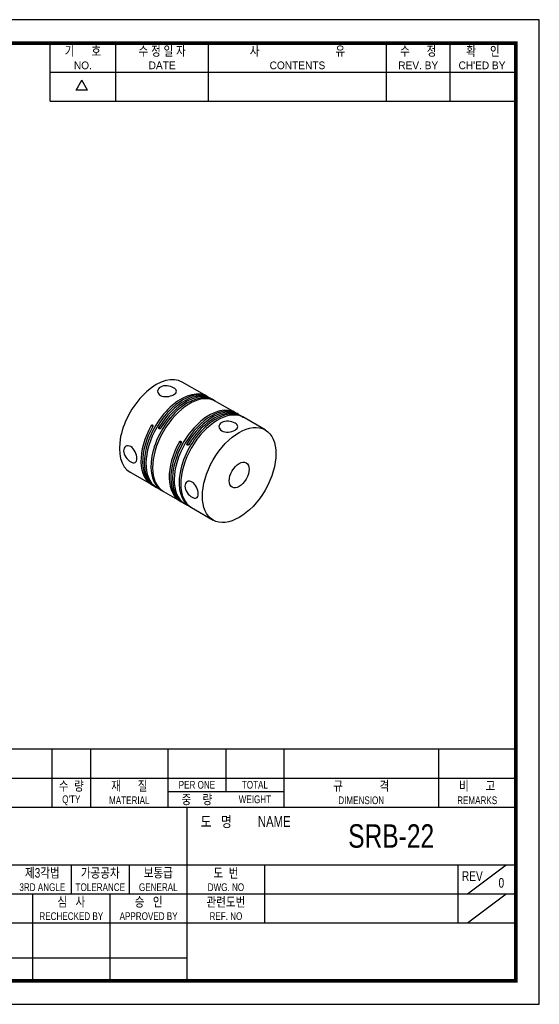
# Model space of a CAD drawing. Header units: millimetres. Extents: x 0 to 297, y 0 to 210.
# Tile 2 of 2: x 186 to 297, y 0 to 210. Entities that reach past the tile are written whole.
import ezdxf
from ezdxf.enums import TextEntityAlignment as Align

# ---------------------------------------------------------------- set-up
doc = ezdxf.new("R2010")
doc.units = ezdxf.units.MM
doc.header["$LTSCALE"] = 5
doc.layers.get('0').update_dxf_attribs({"linetype": 'CONTINUOUS'})
doc.layers.add('BM', color=2, linetype='CONTINUOUS')
doc.layers.add('D', color=7, linetype='CONTINUOUS')
doc.styles.get("Standard").update_dxf_attribs({"font": 'Gulim.ttf', "width": 0.8, "height": 3})

msp = doc.modelspace()

# ---------------------------------------------------------------- linework, layer by layer
for p, q in [((192.71392, 192.64074), (192.71392, 205)), ((206.72109, 192.64074), (206.72109, 205)), ((226.49591, 192.64074), (226.49591, 205)), ((264.39765, 192.64074), (264.39765, 205)), ((277.99284, 192.64074), (277.99284, 205)), ((192.71392, 198.82037), (291.58802, 198.82037)), ((198.25647, 194.97648), (199.49239, 197.11716)), ((200.72832, 194.97648), (199.49239, 197.11716)), ((200.72832, 194.97648), (198.25647, 194.97648)), ((192.71392, 192.64074), (291.58802, 192.64074)), ((292, 54.43705), (147.8086, 54.43705)), ((193.1259, 54.43705), (193.1259, 42.07779)), ((201.36541, 54.43705), (201.36541, 42.07779)), ((217.84443, 54.43705), (217.84443, 42.07779)), ((230.20369, 54.43705), (230.20369, 45.37359)), ((242.56295, 54.43705), (242.56295, 42.07779)), ((275.52098, 54.43705), (275.52098, 42.07779)), ((147.8086, 48.25742), (292, 48.25742)), ((217.84443, 45.37359), (242.56295, 45.37359)), ((147.8086, 42.07779), (292, 42.07779)), ((221.96418, 5), (221.96418, 42.07779)), ((147.8086, 29.71852), (292, 29.71852)), ((197.24565, 29.71852), (197.24565, 23.53889)), ((209.60492, 29.71852), (209.60492, 23.53889)), ((238.4432, 29.71852), (238.4432, 17.35926)), ((279.64074, 29.71852), (279.64074, 17.35926)), ((281.70061, 23.53889), (289.94012, 29.71852)), ((147.8086, 23.53889), (221.96418, 23.53889)), ((189.00615, 23.53889), (189.00615, 5)), ((205.48516, 23.53889), (205.48516, 5)), ((221.96418, 23.53889), (292, 23.53889)), ((281.70061, 17.35926), (289.94012, 23.53889)), ((147.8086, 17.35926), (292, 17.35926)), ((147.8086, 9.87984), (221.96418, 9.87984))]:
    msp.add_line(p, q)
msp.add_lwpolyline([(297, 210), (0, 210), (0, 0), (297, 0)], close=True)
msp.add_lwpolyline([(292, 205, 0.8, 0.8, 0), (5, 205, 0.8, 0.8, 0), (5, 5, 0.8, 0.8, 0), (292, 5, 0.8, 0.8, 0)], format="xyseb", close=True)
at = {"layer": 'BM', "linetype": 'Continuous'}
for p, q in [((225.66992, 129.95744), (220.89695, 132.71312)), ((226.20025, 129.65126), (225.66992, 129.95744)), ((226.90736, 129.24301), (226.55381, 129.44713)), ((227.79124, 128.7327), (227.26091, 129.03889)), ((227.4688, 128.87113), (227.48806, 128.90449)), ((231.68033, 126.48733), (227.79124, 128.7327)), ((232.21066, 126.18115), (231.68033, 126.48733)), ((232.91777, 125.7729), (232.56422, 125.97702)), ((233.80165, 125.26259), (233.27132, 125.56878)), ((233.47921, 125.40102), (233.49847, 125.43438)), ((238.57462, 122.50691), (233.80165, 125.26259)), ((214.62311, 123.22948), (214.26956, 123.4336)), ((215.93377, 123.05012), (216.28732, 122.84599)), ((220.63352, 119.75936), (220.27996, 119.96349)), ((221.94418, 119.58001), (222.29773, 119.37588)), ((209.79695, 113.48736), (214.39315, 110.83374)), ((214.7467, 110.62962), (215.27703, 110.32343)), ((214.97666, 110.5001), (214.99592, 110.53347)), ((215.27703, 110.32343), (215.98414, 109.91518)), ((215.98414, 109.91518), (216.51447, 109.609)), ((216.86802, 109.40487), (220.40356, 107.36363)), ((220.75711, 107.15951), (221.28744, 106.85332)), ((220.98707, 107.02999), (221.00633, 107.06335)), ((221.28744, 106.85332), (221.99455, 106.44507)), ((221.99455, 106.44507), (222.52488, 106.13889)), ((222.87843, 105.93476), (227.47462, 103.28115))]:
    msp.add_line(p, q, dxfattribs=at)
for centre in [(216.68474, 112.97395), (222.69515, 109.50384)]:
    msp.add_arc(centre, 3.00624, 235.3766708, 244.0400037, dxfattribs=at)
for centre, major_axis, start_param, end_param in [((215.34695, 123.10024), (5.55, 9.61288), 0, 3.141592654), ((220.65025, 120.03838), (-5.55, -9.61288), 3.109735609, 6.26066088), ((221.00381, 119.83425), (-5.55, -9.61288), 3.141592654, 6.26066088), ((222.41802, 119.01776), (5.55, 9.61288), 0.022524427, 3.141592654), ((221.71091, 119.426), (-5.55, -9.61288), 3.141592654, 4.689864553), ((222.06447, 119.22188), (5.55, 9.61288), 0.022524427, 3.173449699), ((221.35736, 119.63013), (-5.55, -9.61288), 3.109735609, 4.689864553), ((226.66066, 116.56827), (-5.55, -9.61288), 3.109735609, 6.26066088), ((227.01422, 116.36414), (-5.55, -9.61288), 3.141592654, 6.26066088), ((228.07488, 115.75177), (5.55, 9.61288), 0.022524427, 3.173449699), ((228.42843, 115.54765), (5.55, 9.61288), 0.022524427, 3.141592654), ((227.36777, 116.16002), (-5.55, -9.61288), 3.109735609, 4.689864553), ((227.72132, 115.95589), (-5.55, -9.61288), 3.141592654, 4.689864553), ((220.2967, 120.2425), (5.55, 9.61288), 1.593320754, 3.141592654), ((219.94315, 120.44662), (5.55, 9.61288), 1.593320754, 3.173449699), ((226.30711, 116.77239), (5.55, 9.61288), 1.593320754, 3.141592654), ((225.95356, 116.97651), (5.55, 9.61288), 1.593320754, 3.173449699)]:
    msp.add_ellipse(centre, major_axis=major_axis, ratio=0.577350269, start_param=start_param, end_param=end_param, dxfattribs=at)
for major_axis in [(5.55, 9.61288), (1.5, 2.59808)]:
    msp.add_ellipse((233.02462, 112.89403), major_axis=major_axis, ratio=0.577350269, dxfattribs=at)
for points, knots in [([(219.05926, 130.02005), (218.68473, 129.80381), (218.16543, 129.64654), (217.12412, 129.56939), (216.60163, 129.65793), (215.86169, 130.08455), (215.64519, 130.41941), (215.64491, 131.10526), (215.86086, 131.43924), (216.59969, 131.8662), (217.12181, 131.95592), (218.16469, 131.87912), (218.6842, 131.72098), (219.43216, 131.28969), (219.64465, 131.02527), (219.64545, 130.50163), (219.4338, 130.23629), (219.05926, 130.02005)], [0, 0, 0, 0, 0.125, 0.125, 0.25, 0.25, 0.375, 0.375, 0.5, 0.5, 0.625, 0.625, 0.75, 0.75, 0.875, 0.875, 1, 1, 1, 1]), ([(227.48806, 128.90449), (227.50236, 128.89696), (227.52022, 128.88726), (227.54017, 128.8762), (227.56011, 128.86515), (227.5827, 128.85243), (227.60607, 128.83915), (227.62945, 128.82587), (227.65426, 128.81166), (227.67847, 128.79773), (227.70269, 128.78381), (227.72698, 128.7698), (227.74936, 128.75688), (227.76409, 128.74838), (227.77822, 128.74022), (227.79124, 128.7327), (227.81103, 128.72128), (227.82867, 128.71109), (227.84271, 128.70298), (227.85674, 128.69486), (227.86755, 128.68859), (227.87422, 128.68464), (227.88088, 128.68069), (227.88359, 128.67896), (227.88209, 128.67953), (227.88059, 128.68011), (227.87484, 128.68301), (227.8653, 128.68796), (227.85902, 128.69123), (227.85103, 128.69541), (227.84161, 128.70037)], [0, 0, 0, 0, 0.107462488, 0.107462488, 0.107462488, 0.214926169, 0.214926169, 0.214926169, 0.322375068, 0.322375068, 0.322375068, 0.429830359, 0.429830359, 0.429830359, 0.499999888, 0.499999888, 0.499999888, 0.607464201, 0.607464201, 0.607464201, 0.714928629, 0.714928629, 0.714928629, 0.822390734, 0.822390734, 0.822390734, 0.929843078, 0.929843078, 0.929843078, 1, 1, 1, 1]), ([(232.14074, 122.46745), (231.7662, 122.25121), (231.24691, 122.09394), (230.2056, 122.0168), (229.68311, 122.10534), (228.94317, 122.53195), (228.72667, 122.86682), (228.72638, 123.55266), (228.94234, 123.88664), (229.68116, 124.3136), (230.20328, 124.40332), (231.24617, 124.32652), (231.76568, 124.16839), (232.51363, 123.7371), (232.72613, 123.47268), (232.72692, 122.94904), (232.51528, 122.68369), (232.14074, 122.46745)], [0, 0, 0, 0, 0.125, 0.125, 0.25, 0.25, 0.375, 0.375, 0.5, 0.5, 0.625, 0.625, 0.75, 0.75, 0.875, 0.875, 1, 1, 1, 1]), ([(233.49847, 125.43438), (233.51277, 125.42685), (233.53063, 125.41715), (233.55057, 125.40609), (233.57052, 125.39504), (233.59311, 125.38232), (233.61648, 125.36904), (233.63985, 125.35576), (233.66466, 125.34155), (233.68888, 125.32762), (233.71309, 125.3137), (233.73739, 125.29969), (233.75976, 125.28677), (233.77449, 125.27827), (233.78863, 125.27011), (233.80165, 125.26259), (233.82144, 125.25117), (233.83908, 125.24098), (233.85312, 125.23287), (233.86715, 125.22475), (233.87796, 125.21848), (233.88462, 125.21453), (233.89129, 125.21058), (233.894, 125.20884), (233.8925, 125.20942), (233.891, 125.21), (233.88525, 125.2129), (233.87571, 125.21785), (233.86943, 125.22112), (233.86143, 125.2253), (233.85202, 125.23026)], [0, 0, 0, 0, 0.107462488, 0.107462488, 0.107462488, 0.214926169, 0.214926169, 0.214926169, 0.322375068, 0.322375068, 0.322375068, 0.429830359, 0.429830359, 0.429830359, 0.499999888, 0.499999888, 0.499999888, 0.607464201, 0.607464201, 0.607464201, 0.714928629, 0.714928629, 0.714928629, 0.822390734, 0.822390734, 0.822390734, 0.929843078, 0.929843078, 0.929843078, 1, 1, 1, 1]), ([(214.26956, 123.4336), (214.28323, 123.45801), (214.30056, 123.48075), (214.32011, 123.49995), (214.33966, 123.51915), (214.36196, 123.53533), (214.38515, 123.54717), (214.40834, 123.55901), (214.43305, 123.56684), (214.45722, 123.57001), (214.48138, 123.57319), (214.50566, 123.57181), (214.52804, 123.56599), (214.54277, 123.56216), (214.5569, 123.55638), (214.56992, 123.54886), (214.58971, 123.53743), (214.60735, 123.52167), (214.6214, 123.50287), (214.63544, 123.48406), (214.64628, 123.4617), (214.65303, 123.43762), (214.65978, 123.41354), (214.66264, 123.38707), (214.66139, 123.3604), (214.66014, 123.33372), (214.65475, 123.30611), (214.64569, 123.27983), (214.63973, 123.26253), (214.63211, 123.24554), (214.62311, 123.22948)], [0, 0, 0, 0, 0.107462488, 0.107462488, 0.107462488, 0.214926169, 0.214926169, 0.214926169, 0.322375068, 0.322375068, 0.322375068, 0.429830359, 0.429830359, 0.429830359, 0.499999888, 0.499999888, 0.499999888, 0.607464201, 0.607464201, 0.607464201, 0.714928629, 0.714928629, 0.714928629, 0.822390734, 0.822390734, 0.822390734, 0.929843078, 0.929843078, 0.929843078, 1, 1, 1, 1]), ([(216.28732, 122.84599), (216.27302, 122.82195), (216.25516, 122.79951), (216.23522, 122.78054), (216.21527, 122.76157), (216.19268, 122.74555), (216.16931, 122.73381), (216.14594, 122.72208), (216.12113, 122.71431), (216.09691, 122.71116), (216.0727, 122.70802), (216.0484, 122.70941), (216.02603, 122.71523), (216.0113, 122.71906), (215.99716, 122.72484), (215.98414, 122.73236), (215.96435, 122.74378), (215.94671, 122.75955), (215.93267, 122.77834), (215.91864, 122.79714), (215.90783, 122.81949), (215.90117, 122.84352), (215.8945, 122.86755), (215.89179, 122.89393), (215.89329, 122.92046), (215.89479, 122.94699), (215.90054, 122.97439), (215.91008, 123.0004), (215.91636, 123.01751), (215.92436, 123.03429), (215.93377, 123.05012)], [0, 0, 0, 0, 0.107462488, 0.107462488, 0.107462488, 0.214926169, 0.214926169, 0.214926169, 0.322375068, 0.322375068, 0.322375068, 0.429830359, 0.429830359, 0.429830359, 0.499999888, 0.499999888, 0.499999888, 0.607464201, 0.607464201, 0.607464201, 0.714928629, 0.714928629, 0.714928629, 0.822390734, 0.822390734, 0.822390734, 0.929843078, 0.929843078, 0.929843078, 1, 1, 1, 1]), ([(220.27996, 119.96349), (220.29363, 119.9879), (220.31097, 120.01064), (220.33051, 120.02984), (220.35006, 120.04904), (220.37237, 120.06522), (220.39556, 120.07706), (220.41875, 120.0889), (220.44346, 120.09673), (220.46762, 120.0999), (220.49179, 120.10308), (220.51607, 120.1017), (220.53844, 120.09588), (220.55317, 120.09205), (220.56731, 120.08627), (220.58033, 120.07875), (220.60012, 120.06732), (220.61776, 120.05156), (220.6318, 120.03276), (220.64585, 120.01395), (220.65669, 119.99159), (220.66344, 119.96751), (220.67019, 119.94343), (220.67305, 119.91696), (220.6718, 119.89029), (220.67055, 119.86361), (220.66516, 119.836), (220.6561, 119.80972), (220.65014, 119.79242), (220.64251, 119.77543), (220.63352, 119.75936)], [0, 0, 0, 0, 0.107462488, 0.107462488, 0.107462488, 0.214926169, 0.214926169, 0.214926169, 0.322375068, 0.322375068, 0.322375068, 0.429830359, 0.429830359, 0.429830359, 0.499999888, 0.499999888, 0.499999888, 0.607464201, 0.607464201, 0.607464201, 0.714928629, 0.714928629, 0.714928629, 0.822390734, 0.822390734, 0.822390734, 0.929843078, 0.929843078, 0.929843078, 1, 1, 1, 1]), ([(209.92462, 118.94903), (210.29916, 118.73279), (210.63337, 118.32617), (211.08709, 117.38573), (211.2102, 116.85344), (211.21055, 115.99922), (211.08965, 115.67942), (210.63104, 115.41434), (210.29472, 115.46951), (209.55566, 115.89593), (209.15563, 116.26781), (208.56671, 117.13204), (208.38229, 117.6255), (208.38162, 118.48875), (208.56591, 118.84054), (209.15269, 119.18021), (209.55008, 119.16527), (209.92462, 118.94903)], [0, 0, 0, 0, 0.125, 0.125, 0.25, 0.25, 0.375, 0.375, 0.5, 0.5, 0.625, 0.625, 0.75, 0.75, 0.875, 0.875, 1, 1, 1, 1]), ([(222.29773, 119.37588), (222.28343, 119.35184), (222.26557, 119.3294), (222.24562, 119.31043), (222.22568, 119.29146), (222.20309, 119.27544), (222.17972, 119.2637), (222.15634, 119.25197), (222.13153, 119.2442), (222.10732, 119.24105), (222.0831, 119.23791), (222.05881, 119.2393), (222.03643, 119.24512), (222.0217, 119.24895), (222.00757, 119.25473), (221.99455, 119.26225), (221.97476, 119.27367), (221.95712, 119.28944), (221.94308, 119.30823), (221.92905, 119.32703), (221.91824, 119.34938), (221.91157, 119.37341), (221.90491, 119.39744), (221.9022, 119.42382), (221.9037, 119.45035), (221.9052, 119.47688), (221.91095, 119.50428), (221.92049, 119.53029), (221.92677, 119.5474), (221.93476, 119.56418), (221.94418, 119.58001)], [0, 0, 0, 0, 0.107462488, 0.107462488, 0.107462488, 0.214926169, 0.214926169, 0.214926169, 0.322375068, 0.322375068, 0.322375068, 0.429830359, 0.429830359, 0.429830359, 0.499999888, 0.499999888, 0.499999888, 0.607464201, 0.607464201, 0.607464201, 0.714928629, 0.714928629, 0.714928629, 0.822390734, 0.822390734, 0.822390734, 0.929843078, 0.929843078, 0.929843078, 1, 1, 1, 1]), ([(223.0061, 111.39644), (223.38064, 111.1802), (223.71485, 110.77357), (224.16856, 109.83313), (224.29168, 109.30084), (224.29203, 108.44663), (224.17113, 108.12683), (223.71251, 107.86174), (223.37619, 107.91692), (222.63713, 108.34334), (222.2371, 108.71522), (221.64819, 109.57944), (221.46376, 110.07291), (221.46309, 110.93616), (221.64738, 111.28795), (222.23416, 111.62761), (222.63156, 111.61268), (223.0061, 111.39644)], [0, 0, 0, 0, 0.125, 0.125, 0.25, 0.25, 0.375, 0.375, 0.5, 0.5, 0.625, 0.625, 0.75, 0.75, 0.875, 0.875, 1, 1, 1, 1])]:
    msp.add_open_spline(points, degree=3, knots=knots, dxfattribs=at)

# ---------------------------------------------------------------- texts
at = {"layer": 'D', "width": 0.8}
for s, height, p in [('기      호', 2.059877, (199.71751, 203.3521)), ('수 정 일 자', 2.059877, (216.6085, 203.3521)), ('사                           유', 2.0598771, (245.44678, 203.3521)), ('수      정', 2.059877, (271.19524, 203.3521)), ('확     인', 2.059877, (284.99642, 203.3521)), ('수  량', 2.059877, (197.24565, 46.60952)), ('재      질', 2.059877, (209.60492, 46.60952)), ('PER ONE', 1.647902, (224.02406, 46.8155)), ('TOTAL', 1.647902, (236.38332, 46.8155)), ('규             격', 2.0598771, (259.04197, 46.60952)), ('비      고', 2.059877, (283.76049, 46.60952)), ("Q'TY", 1.647902, (197.24565, 43.5197)), ('MATERIAL', 1.647902, (209.60492, 43.5197)), ('중    량', 2.059877, (224.02406, 43.72569)), ('WEIGHT', 1.647902, (236.38332, 43.72569)), ('DIMENSION', 1.647902, (259.04197, 43.5197)), ('REMARKS', 1.647902, (283.76049, 43.5197)), ('도   명', 2.307062, (228.14381, 38.98797)), ('NAME', 2.307062, (240.50307, 38.98797)), ('SRB-22', 5, (265.42755, 35.89816)), ('제3각법', 2.059877, (191.06602, 28.07062)), ('가공공차', 2.059877, (203.42529, 28.07062)), ('보통급', 2.059877, (215.78455, 28.07062)), ('도  번', 2.059877, (230.20369, 28.07062)), ('REV', 2.059877, (282.73055, 27.34967)), ('3RD ANGLE', 1.647902, (191.06602, 24.98081)), ('TOLERANCE', 1.647902, (203.42529, 24.98081)), ('GENERAL', 1.647902, (215.78455, 24.98081)), ('DWG. NO', 1.647902, (230.20369, 24.98081)), ('0', 2.05988, (288.91018, 25.90775)), ('심   사', 2.059877, (197.24565, 21.89099)), ('승   인', 2.059877, (213.72467, 21.89099)), ('관련도번', 2.059877, (230.20369, 21.89099)), ('REF. NO', 1.647902, (230.20369, 18.80118))]:
    msp.add_text(s, height=height, dxfattribs=at).set_placement(p, align=Align.MIDDLE)
at = {"layer": 'D'}
for s, p in [('NO.', (199.71751, 200.26228)), ('DATE', (216.6085, 200.26228)), ('CONTENTS', (245.44678, 200.26228)), ('REV. BY', (271.19524, 200.26228)), ("CH'ED BY", (284.79043, 200.26228))]:
    msp.add_text(s, height=1.647902, dxfattribs=at).set_placement(p, align=Align.MIDDLE)
at = {"layer": 'D', "width": 0.8}
for s, p in [('RECHECKED BY', (197.24565, 17.97719)), ('APPROVED BY', (213.72467, 17.97719))]:
    msp.add_text(s, height=1.6479017, dxfattribs=at).set_placement(p, align=Align.CENTER)

doc.saveas('drawing.dxf')
